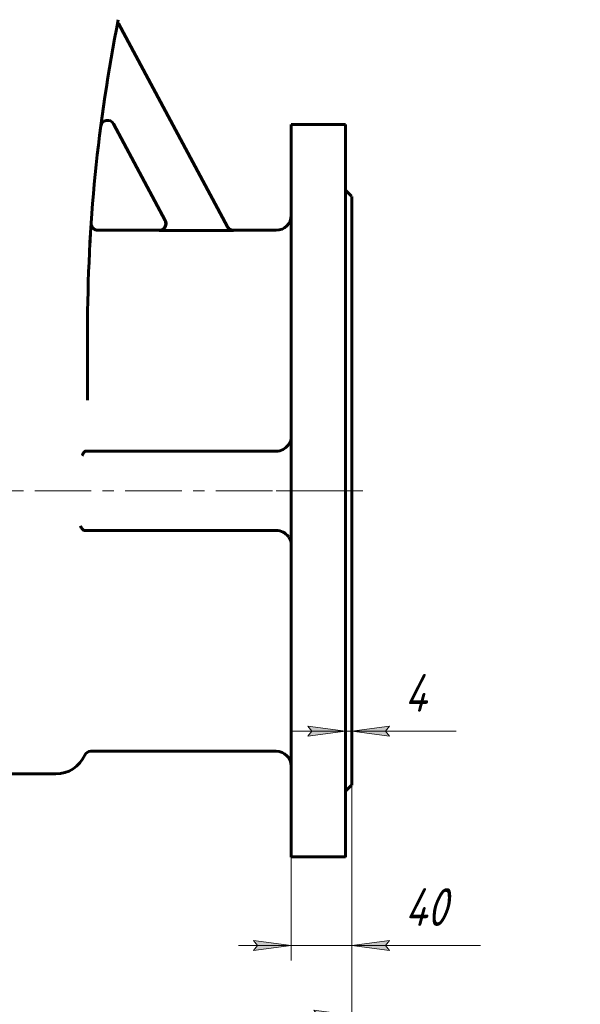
# Model space of a CAD drawing. Header units: millimetres. Extents: x 0 to 624, y -10 to 420.
# Tile 4 of 15: x 196 to 271, y 107 to 237. Entities that reach past the tile are written whole.
import ezdxf

# ---------------------------------------------------------------- set-up
doc = ezdxf.new("R2010")
doc.units = ezdxf.units.MM
for name, pattern in [('K5LT_AXLED', [12, 7.5, -1.5, 1.5, -1.5]), ('K5LT_BASIC', [0]), ('K5LT_THIN', [0])]:
    doc.linetypes.add(name, pattern=pattern)
doc.layers.add('Системный слой', color=7, linetype='Continuous')
doc.layers.add('Системный слой (1)', color=251, linetype='Continuous', true_color=0x6c6c6c)
doc.styles.add('KDIMTEXTSTYLE', font='txt', dxfattribs={"width": 0.96, "oblique": 15, "height": 5})
doc.styles.add('KTEXTSTYLE', font='txt', dxfattribs={"width": 0.96, "height": 5})
doc.dimstyles.new('KDIMSTYLE (0.20)', dxfattribs={"dimtxt": 5, "dimasz": 1, "dimexe": 2, "dimexo": 0, "dimgap": 1, "dimtad": 1, "dimlfac": 5, "dimtxsty": 'KDIMTEXTSTYLE', "dimsah": 1, "dimcen": 0, "dimdle": 1, "dimadec": 0, "dimazin": 0, "dimtfac": 0.667, "dimtmove": 0, "dimatfit": 3, "dimfxl": 1, "dimtvp": 1, "dimtolj": 1, "dimtzin": 0, "dimarcsym": 0})

# ---------------------------------------------------------------- blocks, each defined once
blk = doc.blocks.new('U16')
at = {"layer": 'Системный слой (1)', "color": 143, "linetype": 'K5LT_BASIC', "lineweight": 60, "true_color": 0x33acca}
for p, q in [((214.92, 209.06), (206.8, 209.06)), ((230.42, 209.06), (224.75, 209.06))]:
    blk.add_line(p, q, dxfattribs=at)
blk = doc.blocks.new('U28')
at = {"layer": 'Системный слой (1)', "color": 143, "linetype": 'K5LT_BASIC', "lineweight": 60, "true_color": 0x33acca}
for p, q in [((205.9, 210.02), (205.9, 210.01)), ((205.9, 210.01), (205.9, 209.99)), ((205.9, 209.99), (205.9, 209.96))]:
    blk.add_line(p, q, dxfattribs=at)
blk = doc.blocks.new('U29')
at = {"layer": 'Системный слой (1)', "color": 143, "linetype": 'K5LT_BASIC', "lineweight": 60, "true_color": 0x33acca}
for p, q in [((215.71, 210.39), (215.81, 209.87)), ((215.18, 209.1), (214.92, 209.06)), ((215.62, 209.4), (215.18, 209.1)), ((215.81, 209.87), (215.62, 209.4))]:
    blk.add_line(p, q, dxfattribs=at)
blk = doc.blocks.new('U34')
at = {"layer": 'Системный слой (1)', "color": 143, "linetype": 'K5LT_BASIC', "lineweight": 60, "true_color": 0x33acca}
for p, q in [((232.42, 223.06), (232.42, 174.56)), ((232.42, 174.56), (232.42, 126.06))]:
    blk.add_line(p, q, dxfattribs=at)
blk = doc.blocks.new('U36')
at = {"layer": 'Системный слой (1)', "color": 143, "linetype": 'K5LT_BASIC', "lineweight": 60, "true_color": 0x33acca}
for p, q in [((239.62, 223.06), (239.62, 174.56)), ((239.62, 174.56), (239.62, 126.06))]:
    blk.add_line(p, q, dxfattribs=at)
blk = doc.blocks.new('U48')
at = {"layer": 'Системный слой (1)', "color": 143, "linetype": 'K5LT_BASIC', "lineweight": 60, "true_color": 0x33acca}
for p, q in [((240.42, 213.56), (240.42, 174.56)), ((240.42, 174.56), (240.42, 135.56))]:
    blk.add_line(p, q, dxfattribs=at)
blk = doc.blocks.new('D0')
at = {"layer": 'Системный слой (1)'}
for points in [[(144.92, 105.11), (145.42, 105.77), (140.42, 105.11), (145.42, 104.46)], [(235.42, 104.46), (240.42, 105.11), (235.42, 105.77), (235.92, 105.11)]]:
    blk.add_hatch(color=7, dxfattribs=at).paths.add_polyline_path(points)
at = {"layer": 'Системный слой (1)', "color": 7, "linetype": 'K5LT_THIN', "lineweight": 18, "true_color": 0xffffff}
for p, q in [((240.42, 154.06), (240.42, 103.11)), ((140.42, 137.06), (140.42, 103.11)), ((140.42, 105.11), (145.42, 105.77)), ((145.42, 105.77), (144.92, 105.11)), ((235.92, 105.11), (235.42, 105.77)), ((235.42, 105.77), (240.42, 105.11)), ((145.42, 104.46), (140.42, 105.11)), ((140.42, 105.11), (240.42, 105.11)), ((144.92, 105.11), (145.42, 104.46)), ((240.42, 105.11), (235.42, 104.46)), ((235.42, 104.46), (235.92, 105.11))]:
    blk.add_line(p, q, dxfattribs=at)
blk.add_wipeout([(184.94, 106.11), (184.94, 113.5), (195.45, 113.5), (195.45, 106.11)]).dxf.layer = 'Системный слой (1)'
at = {"layer": 'Системный слой (1)', "color": 7, "insert": (184.94, 112.7), "char_height": 5, "attachment_point": 1, "style": 'KTEXTSTYLE'}
blk.add_mtext('\\fArial|b0|c204|p34;\\H5.0;\\W1.000;\\Q15;\\fGOST Type AU|b0|i0|c204|p34;\\Q15;\\W0.960;500', dxfattribs=at)
blk = doc.blocks.new('KDIMARROW_01')
at = {"layer": 'Системный слой'}
blk.add_hatch(color=0, dxfattribs=at).paths.add_polyline_path([(-5, -0.66), (0, 0), (-5, 0.66), (-4.5, 0)])
at = {"layer": 'Системный слой', "color": 0, "linetype": 'K5LT_THIN', "lineweight": 18}
for p, q in [((-4.5, 0), (-5, 0.66)), ((-5, 0.66), (0, 0)), ((0, 0), (-5, -0.66)), ((-5, -0.66), (-4.5, 0))]:
    blk.add_line(p, q, dxfattribs=at)
at = {"layer": 'Системный слой (1)', "color": 0, "linetype": 'K5LT_THIN', "lineweight": 18}
blk.add_line((190.42, 174.56), (190.22, 174.56), dxfattribs=at)
blk = doc.blocks.new('D1')
at = {"layer": 'Системный слой (1)'}
for points in [[(232.42, 114.35), (227.42, 115), (227.92, 114.35), (227.42, 113.69)], [(244.92, 114.35), (245.42, 115), (240.42, 114.35), (245.42, 113.69)]]:
    blk.add_hatch(color=7, dxfattribs=at).paths.add_polyline_path(points)
at = {"layer": 'Системный слой (1)', "color": 7, "linetype": 'K5LT_THIN', "lineweight": 18, "true_color": 0xffffff}
for p, q in [((240.42, 154.06), (240.42, 112.35)), ((232.42, 126.06), (232.42, 112.35)), ((232.42, 114.35), (227.42, 115)), ((227.42, 115), (227.92, 114.35)), ((245.42, 115), (240.42, 114.35)), ((244.92, 114.35), (245.42, 115)), ((232.42, 114.35), (225.42, 114.35)), ((227.92, 114.35), (227.42, 113.69)), ((227.42, 113.69), (232.42, 114.35)), ((232.42, 114.35), (240.42, 114.35)), ((240.42, 114.35), (245.42, 113.69)), ((240.42, 114.35), (247.42, 114.35)), ((240.42, 114.35), (245.42, 114.35)), ((245.42, 113.69), (244.92, 114.35)), ((245.46, 114.35), (257.49, 114.35))]:
    blk.add_line(p, q, dxfattribs=at)
blk.add_wipeout([(247.46, 115.35), (247.46, 122.73), (255.17, 122.73), (255.17, 115.35)]).dxf.layer = 'Системный слой (1)'
at = {"layer": 'Системный слой (1)', "color": 7, "insert": (247.46, 121.93), "char_height": 5, "attachment_point": 1, "style": 'KTEXTSTYLE'}
blk.add_mtext('\\fArial|b0|c204|p34;\\H5.0;\\W1.000;\\Q15;\\fGOST Type AU|b0|i0|c204|p34;\\Q15;\\W0.960;40', dxfattribs=at)
blk = doc.blocks.new('D4')
at = {"layer": 'Системный слой (1)'}
for points in [[(234.62, 142.05), (239.62, 142.71), (234.62, 143.37), (235.12, 142.71)], [(244.92, 142.71), (245.42, 143.37), (240.42, 142.71), (245.42, 142.05)]]:
    blk.add_hatch(color=7, dxfattribs=at).paths.add_polyline_path(points)
at = {"layer": 'Системный слой (1)', "color": 7, "linetype": 'K5LT_THIN', "lineweight": 18, "true_color": 0xffffff}
for p, q in [((239.62, 126.06), (239.62, 144.71)), ((240.42, 135.56), (240.42, 144.71)), ((239.62, 142.71), (232.62, 142.71)), ((239.62, 142.71), (234.62, 143.37)), ((234.62, 143.37), (235.12, 142.71)), ((235.12, 142.71), (234.62, 142.05)), ((234.62, 142.05), (239.62, 142.71)), ((239.62, 142.71), (240.42, 142.71)), ((245.42, 143.37), (240.42, 142.71)), ((240.42, 142.71), (245.42, 142.05)), ((240.42, 142.71), (247.42, 142.71)), ((240.42, 142.71), (245.42, 142.71)), ((244.92, 142.71), (245.42, 143.37)), ((245.42, 142.05), (244.92, 142.71)), ((245.42, 142.71), (254.28, 142.71))]:
    blk.add_line(p, q, dxfattribs=at)
blk.add_wipeout([(247.42, 143.71), (247.42, 151.09), (252.08, 151.09), (252.08, 143.71)]).dxf.layer = 'Системный слой (1)'
at = {"layer": 'Системный слой (1)', "color": 7, "insert": (247.42, 150.3), "char_height": 5, "attachment_point": 1, "style": 'KTEXTSTYLE'}
blk.add_mtext('\\fArial|b0|c204|p34;\\H5.0;\\W1.000;\\Q15;\\fGOST Type AU|b0|i0|c204|p34;\\Q15;\\W0.960;4', dxfattribs=at)
blk = doc.blocks.new('D5')
at = {"layer": 'Системный слой (1)'}
for points in [[(449.14, 194.59), (453.23, 197.54), (448.52, 195.75), (449.27, 195.41)], [(367.81, 151.59), (372.52, 153.38), (371.77, 153.72), (371.9, 154.54)]]:
    blk.add_hatch(color=7, dxfattribs=at).paths.add_polyline_path(points)
at = {"layer": 'Системный слой (1)', "color": 7, "linetype": 'K5LT_THIN', "lineweight": 18, "true_color": 0xffffff}
for p, q in [((453.23, 197.54), (466.62, 204.74)), ((466.62, 204.74), (484.74, 204.74)), ((367.81, 151.59), (453.23, 197.54)), ((448.52, 195.75), (453.23, 197.54)), ((453.23, 197.54), (449.14, 194.59)), ((449.27, 195.41), (448.52, 195.75)), ((449.14, 194.59), (449.27, 195.41)), ((367.81, 151.59), (371.9, 154.54)), ((371.9, 154.54), (371.77, 153.72)), ((372.52, 153.38), (367.81, 151.59)), ((371.77, 153.72), (372.52, 153.38))]:
    blk.add_line(p, q, dxfattribs=at)
blk.add_wipeout([(468.62, 205.74), (468.62, 213.12), (482.18, 213.12), (482.18, 205.74)]).dxf.layer = 'Системный слой (1)'
at = {"layer": 'Системный слой (1)', "color": 7, "char_height": 5, "attachment_point": 1, "style": 'KTEXTSTYLE'}
for s, insert in [('\\fArial|b0|c204|p34;\\H5.0;\\W1.000;\\Q15;\\fGOST Type AU|b0|i0|c204|p34;\\Q15;\\W0.960;⌀', (468.62, 212.33)), ('\\fArial|b0|c204|p34;\\H5.0;\\W1.000;\\Q15;\\fGOST Type AU|b0|i0|c204|p34;\\Q15;\\W0.960;485', (471.93, 212.33))]:
    blk.add_mtext(s, dxfattribs=dict(at, insert=insert))
blk = doc.blocks.new('D9')
at = {"layer": 'Системный слой (1)'}
for points in [[(373.92, 186.52), (374.6, 186.99), (369.65, 187.92), (374.19, 185.74)], [(451.39, 161.21), (446.85, 163.39), (447.12, 162.61), (446.44, 162.14)]]:
    blk.add_hatch(color=7, dxfattribs=at).paths.add_polyline_path(points)
at = {"layer": 'Системный слой (1)', "color": 7, "linetype": 'K5LT_THIN', "lineweight": 18, "true_color": 0xffffff}
for p, q in [((369.65, 187.92), (374.6, 186.99)), ((374.19, 185.74), (369.65, 187.92)), ((369.65, 187.92), (451.39, 161.21)), ((374.6, 186.99), (373.92, 186.52)), ((373.92, 186.52), (374.19, 185.74)), ((447.12, 162.61), (446.85, 163.39)), ((446.85, 163.39), (451.39, 161.21)), ((446.44, 162.14), (447.12, 162.61)), ((451.39, 161.21), (446.44, 162.14)), ((451.39, 161.21), (468.62, 155.58)), ((468.62, 155.58), (486.87, 155.58))]:
    blk.add_line(p, q, dxfattribs=at)
blk.add_wipeout([(470.62, 156.58), (470.62, 163.97), (484.3, 163.97), (484.3, 156.58)]).dxf.layer = 'Системный слой (1)'
at = {"layer": 'Системный слой (1)', "color": 7, "char_height": 5, "attachment_point": 1, "style": 'KTEXTSTYLE'}
for s, insert in [('\\fArial|b0|c204|p34;\\H5.0;\\W1.000;\\Q15;\\fGOST Type AU|b0|i0|c204|p34;\\Q15;\\W0.960;⌀', (470.62, 163.17)), ('\\fArial|b0|c204|p34;\\H5.0;\\W1.000;\\Q15;\\fGOST Type AU|b0|i0|c204|p34;\\Q15;\\W0.960;430', (473.93, 163.17))]:
    blk.add_mtext(s, dxfattribs=dict(at, insert=insert))

msp = doc.modelspace()

# ---------------------------------------------------------------- linework, layer by layer
at = {"layer": 'Системный слой (1)', "color": 143, "linetype": 'K5LT_BASIC', "lineweight": 60, "true_color": 0x33acca}
for p, q in [((209.5076, 236.4479), (209.379, 236.3788)), ((223.9633, 209.5228), (209.5076, 236.4479)), ((208.8539, 223.1593), (215.7181, 210.3743)), ((239.6152, 223.0641), (232.4152, 223.0641)), ((240.4152, 213.5641), (239.6152, 214.3641)), ((205.8775, 209.6952), (205.8994, 210.0235)), ((224.7567, 209.0481), (214.9256, 209.0481)), ((205.4152, 186.5754), (205.4152, 195.77)), ((205.1838, 179.8141), (205.1379, 179.8141)), ((230.4152, 179.8141), (205.1838, 179.8141)), ((204.964, 169.3141), (204.963, 169.3141)), ((204.964, 169.3141), (230.4152, 169.3141)), ((230.4152, 140.0641), (205.8628, 140.0641)), ((179.6152, 137.0641), (201.2152, 137.0641)), ((240.4152, 135.5641), (239.6152, 134.7641)), ((239.6152, 126.0641), (232.4152, 126.0641))]:
    msp.add_line(p, q, dxfattribs=at)
at = {"layer": 'Системный слой (1)', "color": 30, "linetype": 'K5LT_AXLED', "lineweight": 18, "true_color": 0xff8000}
for p in [(138.4152, 174.5641), (230.4152, 174.5641)]:
    msp.add_line(p, (242.4152, 174.5641), dxfattribs=at)
at = {"layer": 'Системный слой (1)', "color": 143, "linetype": 'K5LT_BASIC', "lineweight": 60, "true_color": 0x33acca}
for centre, radius, start, end in [((415.4152, 195.77), 210, 168.690068, 180), ((208.061, 222.7336), 0.9, 28.230722, 172.59104), ((415.4152, 195.77), 210, 176.108141, 176.125555), ((230.4152, 211.0641), 2, 270, 0), ((230.4152, 181.8141), 2, 270, 324.074645), ((230.4152, 167.3141), 2, 35.925355, 90), ((201.2152, 141.2641), 4.2, 270, 335.684261), ((205.8628, 139.1641), 0.9, 90, 155.684261), ((230.4152, 138.0641), 2, 0, 90)]:
    msp.add_arc(centre, radius, start, end, dxfattribs=at)
for points, knots in [([(205.8992, 210.0209), (205.8992, 210.0208), (205.8992, 210.0207), (205.8991, 210.0194), (205.8991, 210.0193), (205.899, 210.0178), (205.899, 210.0174), (205.899, 210.0167), (205.8989, 210.0161), (205.8989, 210.0149), (205.8988, 210.0143), (205.8988, 210.0134), (205.8987, 210.0131), (205.8987, 210.0122), (205.8987, 210.0116), (205.8986, 210.0109), (205.8986, 210.0108), (205.8986, 210.01), (205.8986, 210.0095), (205.8985, 210.0081), (205.8985, 210.0073), (205.8984, 210.0056), (205.8983, 210.0047), (205.8982, 210.0027), (205.8982, 210.0016), (205.8981, 209.9988), (205.898, 209.9972), (205.898, 209.9949), (205.8979, 209.9944), (205.8979, 209.9927), (205.8978, 209.9915), (205.8978, 209.9881), (205.8977, 209.9857), (205.8976, 209.9813), (205.8976, 209.9792), (205.8975, 209.9732), (205.8975, 209.9691), (205.8975, 209.9614), (205.8975, 209.9578), (205.8976, 209.9471), (205.8978, 209.94), (205.8986, 209.9186), (205.8995, 209.9043), (205.9031, 209.8615), (205.9069, 209.8331), (205.9192, 209.765), (205.9291, 209.7256), (205.954, 209.6483), (205.969, 209.6105), (206.0037, 209.5379), (206.0232, 209.5031), (206.066, 209.4378), (206.0892, 209.4073), (206.1389, 209.35), (206.1653, 209.3232), (206.2237, 209.2711), (206.2559, 209.246), (206.3241, 209.1997), (206.3603, 209.1786), (206.4353, 209.1412), (206.4743, 209.1249), (206.5534, 209.0981), (206.5935, 209.0874), (206.6737, 209.072), (206.7136, 209.0671), (206.7682, 209.0643), (206.7828, 209.0639), (206.7974, 209.0639)], [0, 0, 0, 0, 1.00481512, 1.00481512, 1.50725985, 1.50725985, 1.67852634, 1.67852634, 1.84979283, 1.84979283, 1.97242004, 1.97242004, 2.02105932, 2.02105932, 2.09154675, 2.09154675, 2.10403381, 2.10403381, 2.16203418, 2.16203418, 2.21794373, 2.21794373, 2.27385329, 2.27385329, 2.32976285, 2.32976285, 2.40192155, 2.40192155, 2.42478793, 2.42478793, 2.47052068, 2.47052068, 2.56198619, 2.56198619, 2.63766016, 2.63766016, 2.7890081, 2.7890081, 2.9197708, 2.9197708, 3.1812962, 3.1812962, 3.70434699, 3.70434699, 4.75044858, 4.75044858, 6.23211646, 6.23211646, 7.71551933, 7.71551933, 9.16877511, 9.16877511, 10.56644876, 10.56644876, 11.93846451, 11.93846451, 13.42462176, 13.42462176, 14.95041265, 14.95041265, 16.48707841, 16.48707841, 18.00125079, 18.00125079, 19.46673922, 19.46673922, 20, 20, 20, 20]), ([(214.9256, 209.0481), (214.9557, 209.0481), (214.9857, 209.0497), (215.0456, 209.0558), (215.0755, 209.0604), (215.1348, 209.0726), (215.1641, 209.0802), (215.2178, 209.097), (215.2423, 209.1058), (215.2946, 209.1273), (215.3221, 209.1402), (215.375, 209.1684), (215.4003, 209.1836), (215.4501, 209.217), (215.4745, 209.2352), (215.5181, 209.2714), (215.5376, 209.2891), (215.5781, 209.329), (215.5987, 209.3515), (215.6375, 209.3984), (215.6558, 209.4228), (215.6894, 209.4728), (215.7048, 209.4984), (215.7312, 209.5477), (215.7425, 209.5713), (215.754, 209.5985), (215.7553, 209.6016), (215.768, 209.6324), (215.7778, 209.6605), (215.7948, 209.7181), (215.8019, 209.7475), (215.8131, 209.8072), (215.8172, 209.8375), (215.8218, 209.8906), (215.8229, 209.9133), (215.8236, 209.9666), (215.8225, 209.9972), (215.8173, 210.058), (215.8132, 210.0881), (215.8049, 210.1327), (215.8018, 210.1473), (215.7913, 210.1916), (215.7827, 210.2208), (215.763, 210.2776), (215.7518, 210.3053), (215.7325, 210.3464), (215.7255, 210.3604), (215.7181, 210.3743)], [0, 0, 0, 0, 0.030111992, 0.030111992, 0.060568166, 0.060568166, 0.091031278, 0.091031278, 0.117163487, 0.117163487, 0.147690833, 0.147690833, 0.1774208, 0.1774208, 0.207956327, 0.207956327, 0.234291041, 0.234291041, 0.264771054, 0.264771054, 0.295305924, 0.295305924, 0.325243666, 0.325243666, 0.351441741, 0.351441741, 0.354835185, 0.354835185, 0.384784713, 0.384784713, 0.415224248, 0.415224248, 0.44591807, 0.44591807, 0.468660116, 0.468660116, 0.499283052, 0.499283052, 0.529750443, 0.529750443, 0.544726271, 0.544726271, 0.575240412, 0.575240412, 0.605106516, 0.605106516, 0.620797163, 0.620797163, 0.620797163, 0.620797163]), ([(224.7479, 209.0641), (224.5631, 209.0641), (224.2405, 209.1671), (224.0205, 209.4163), (223.955, 209.5384)], [0, 0, 0, 0, 0.57142773, 1, 1, 1, 1]), ([(223.9633, 209.5228), (223.9776, 209.4962), (223.9932, 209.4704), (224.0271, 209.4202), (224.0454, 209.3959), (224.0841, 209.3494), (224.1045, 209.3272), (224.1448, 209.2876), (224.1643, 209.27), (224.2014, 209.2395), (224.2187, 209.2263), (224.2611, 209.1963), (224.2866, 209.1802), (224.3394, 209.1504), (224.3666, 209.1368), (224.4137, 209.1162), (224.4332, 209.1085), (224.4817, 209.0911), (224.5109, 209.0823), (224.5699, 209.0676), (224.5997, 209.0617), (224.6593, 209.0531), (224.689, 209.0503), (224.7315, 209.0484), (224.7441, 209.0481), (224.7567, 209.0481)], [0, 0, 0, 0, 0.030229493, 0.030229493, 0.060725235, 0.060725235, 0.091000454, 0.091000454, 0.117323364, 0.117323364, 0.139111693, 0.139111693, 0.169397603, 0.169397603, 0.199936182, 0.199936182, 0.220923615, 0.220923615, 0.251446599, 0.251446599, 0.28193711, 0.28193711, 0.311871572, 0.311871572, 0.324506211, 0.324506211, 0.324506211, 0.324506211]), ([(205.7254, 207.1767), (205.731, 207.2798), (205.7365, 207.3802), (205.7474, 207.5757), (205.7528, 207.6707), (205.7633, 207.8552), (205.7684, 207.9448), (205.7738, 208.036), (205.774, 208.0403), (205.7749, 208.0559), (205.7756, 208.067), (205.7765, 208.0832), (205.7768, 208.0883), (205.7774, 208.0988), (205.7777, 208.1041), (205.7782, 208.1112), (205.7783, 208.113), (205.7784, 208.1153), (205.7784, 208.1159), (205.7785, 208.1167), (205.7785, 208.1169), (205.7785, 208.1173), (205.7785, 208.1175), (205.7785, 208.1178), (205.7785, 208.1179), (205.7786, 208.1183), (205.7786, 208.1185), (205.7786, 208.1191), (205.7786, 208.1195), (205.7787, 208.1208), (205.7788, 208.1216), (205.7789, 208.124), (205.779, 208.1257), (205.7793, 208.1306), (205.7795, 208.1338), (205.7801, 208.1436), (205.7804, 208.15), (205.7816, 208.1693), (205.7823, 208.1822), (205.7832, 208.1973), (205.7834, 208.1997), (205.7849, 208.2249), (205.7862, 208.2478), (205.7905, 208.32), (205.7934, 208.3686), (205.7984, 208.4512), (205.8022, 208.5141), (205.8042, 208.5479)], [0, 0, 0, 0, 4.6290414, 4.6290414, 9.2580828, 9.2580828, 13.88712419, 13.88712419, 14.12057065, 14.12057065, 14.7191318, 14.7191318, 14.9944517, 14.9944517, 15.2844323, 15.2844323, 15.38065678, 15.38065678, 15.41258703, 15.41258703, 15.42318246, 15.42318246, 15.4337779, 15.4337779, 15.44060607, 15.44060607, 15.45237877, 15.45237877, 15.47498237, 15.47498237, 15.51971865, 15.51971865, 15.60895577, 15.60895577, 15.78695909, 15.78695909, 16.14202391, 16.14202391, 16.85026992, 16.85026992, 16.98330053, 16.98330053, 18.26299468, 18.26299468, 21.08090967, 21.08090967, 23.14520699, 23.14520699, 23.14520699, 23.14520699]), ([(232.0348, 180.6407), (232.0806, 180.7039), (232.1625, 180.8262), (232.2703, 181.0213), (232.3508, 181.215), (232.4032, 181.4161), (232.4152, 181.543), (232.4152, 181.6083)], [0, 0, 0, 0, 1.54413257, 2.98093622, 4.7639347, 6.3095077, 8, 8, 8, 8]), ([(204.6878, 179.2141), (204.6993, 179.236), (204.7236, 179.2827), (204.7637, 179.3602), (204.8055, 179.4391), (204.8458, 179.5118), (204.8759, 179.5623), (204.9075, 179.6128), (204.9429, 179.6649), (204.9853, 179.7179), (205.0251, 179.759), (205.0586, 179.7859), (205.092, 179.8048), (205.117, 179.8128), (205.1328, 179.8141), (205.1379, 179.8141)], [0, 0, 0, 0, 1.62010328, 3.1892712, 4.76855786, 6.24336298, 7.4335551, 7.840169, 9.44487895, 10.9658936, 12.04255872, 13.37060052, 14.29270517, 15.4455516, 16, 16, 16, 16]), ([(204.963, 169.3141), (204.9183, 169.3144), (204.8724, 169.3346), (204.762, 169.4188), (204.7038, 169.494), (204.5975, 169.6541), (204.5418, 169.7584), (204.4862, 169.8637), (204.4858, 169.8643), (204.4855, 169.8649)], [0, 0, 0, 0, 0.099819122, 0.099819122, 0.242872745, 0.242872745, 0.424135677, 0.424135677, 0.425138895, 0.425138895, 0.425138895, 0.425138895]), ([(232.0348, 168.4876), (232.0806, 168.4243), (232.1625, 168.302), (232.2703, 168.1069), (232.3508, 167.9133), (232.4032, 167.7122), (232.4152, 167.5852), (232.4152, 167.5199)], [0, 0, 0, 0, 1.54413257, 2.98093622, 4.7639347, 6.3095077, 8, 8, 8, 8])]:
    msp.add_open_spline(points, degree=3, knots=knots, dxfattribs=at)

# ---------------------------------------------------------------- block references
at = {"layer": 'Системный слой (1)'}
for name in ['U34', 'U36', 'U48', 'U28', 'U29', 'U16']:
    msp.add_blockref(name, (0, 0), dxfattribs=at)

# ---------------------------------------------------------------- next in the draw order: dimensions: what is measured, and where the dimension line sits
at = {"layer": 'Системный слой (1)', "color": 7}
dim = msp.add_linear_dim(base=(140.4152, 105.1138), p1=(240.4152, 154.0641), p2=(140.4152, 137.0641), dimstyle='KDIMSTYLE (0.20)', override={"dimexo": 0, "dimpost": '\\fGOST Type AU|b0|c204|p34;\\H5.0;\\W0.960;\\Q15;<>', "dimblk1": 'KDIMARROW_01', "dimblk2": 'KDIMARROW_01', "dimse1": 0, "dimse2": 0, "dimclrt": 7, "dimtol": 1, "dimtp": 0, "dimtm": 0, "dimtdec": 5, "dimtolj": 1}, dxfattribs=at)
dim.commit()
dim.dimension.update_dxf_attribs({"geometry": 'D0', "text_midpoint": (190.4152, 105.1138), "dimtype": 160})

# ---------------------------------------------------------------- next in the draw order: dimensions: what is measured, and where the dimension line sits
dim = msp.add_linear_dim(base=(232.4152, 114.3464), p1=(240.4152, 154.0641), p2=(232.4152, 126.0641), dimstyle='KDIMSTYLE (0.20)', override={"dimexo": 0, "dimtoh": 1, "dimpost": '\\fGOST Type AU|b0|c204|p34;\\H5.0;\\W0.960;\\Q15;<>', "dimblk1": 'KDIMARROW_01', "dimblk2": 'KDIMARROW_01', "dimse1": 0, "dimse2": 0, "dimclrt": 7, "dimtol": 1, "dimtp": 0, "dimtm": 0, "dimtdec": 5, "dimtmove": 1, "dimtolj": 1}, dxfattribs=at)
dim.commit()
dim.dimension.update_dxf_attribs({"geometry": 'D1', "text_midpoint": (251.4741, 114.3464), "dimtype": 160})

# ---------------------------------------------------------------- next in the draw order: dimensions: what is measured, and where the dimension line sits
dim = msp.add_linear_dim(base=(239.6152, 142.7114), p1=(240.4152, 135.5641), p2=(239.6152, 126.0641), dimstyle='KDIMSTYLE (0.20)', override={"dimexo": 0, "dimtoh": 1, "dimpost": '\\fGOST Type AU|b0|c204|p34;\\H5.0;\\W0.960;\\Q15;<>', "dimblk1": 'KDIMARROW_01', "dimblk2": 'KDIMARROW_01', "dimse1": 0, "dimse2": 0, "dimclrt": 7, "dimtol": 1, "dimtp": 0, "dimtm": 0, "dimtdec": 5, "dimtmove": 1, "dimtolj": 1}, dxfattribs=at)
dim.commit()
dim.dimension.update_dxf_attribs({"geometry": 'D4', "text_midpoint": (249.8466, 142.7114), "dimtype": 160})

# ---------------------------------------------------------------- next in the draw order: dimensions: what is measured, and where the dimension line sits
dim = msp.add_diameter_dim_2p(p1=(196.9562, 59.6876), p2=(624.0844, 289.4407), dimstyle='KDIMSTYLE (0.20)', override={"dimtih": 1, "dimtoh": 1, "dimpost": '\\fGOST Type AU|b0|c204|p34;\\H5.0;\\W0.960;\\Q15;<>', "dimblk1": 'KDIMARROW_01', "dimblk2": 'KDIMARROW_01', "dimclrt": 7, "dimtol": 1, "dimtp": 0, "dimtm": 0, "dimtdec": 5, "dimtmove": 1, "dimatfit": 2, "dimtolj": 1}, dxfattribs=at)
dim.commit()
dim.dimension.update_dxf_attribs({"geometry": 'D5', "text_midpoint": (468.6191, 204.7398), "dimtype": 163})

# ---------------------------------------------------------------- next in the draw order: dimensions: what is measured, and where the dimension line sits
dim = msp.add_diameter_dim_2p(p1=(206.149, 241.3275), p2=(614.8917, 107.8007), dimstyle='KDIMSTYLE (0.20)', override={"dimtih": 1, "dimtoh": 1, "dimpost": '\\fGOST Type AU|b0|c204|p34;\\H5.0;\\W0.960;\\Q15;<>', "dimblk1": 'KDIMARROW_01', "dimblk2": 'KDIMARROW_01', "dimclrt": 7, "dimtol": 1, "dimtp": 0, "dimtm": 0, "dimtdec": 5, "dimtmove": 1, "dimatfit": 2, "dimtolj": 1}, dxfattribs=at)
dim.commit()
dim.dimension.update_dxf_attribs({"geometry": 'D9', "text_midpoint": (470.6191, 155.5846), "dimtype": 163})

doc.saveas('drawing.dxf')
